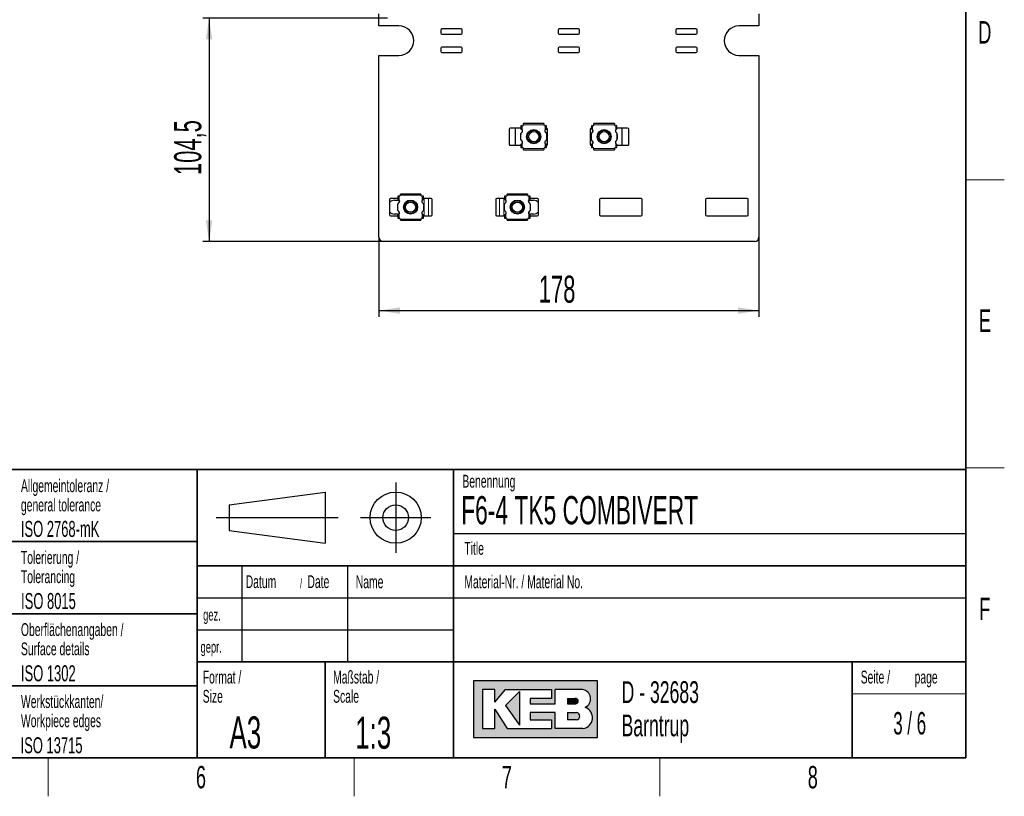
# Paper-space layout 'Blatt3' of a CAD drawing. Header units: millimetres. Extents: x 5 to 418, y 2 to 292.
# Tile 42 of 50: x 260 to 414, y 6 to 127. Entities that reach past the tile are written whole.
import ezdxf

# ---------------------------------------------------------------- set-up
doc = ezdxf.new("R2010")
doc.units = ezdxf.units.MM
doc.layers.add('SLD-0', color=7, linetype='Continuous')
doc.styles.add('SLDTEXTSTYLE0', font='TXT', dxfattribs={"width": 0.605})
doc.styles.add('SLDTEXTSTYLE1', font='TXT', dxfattribs={"width": 0.563})
doc.dimstyles.new('SLDDIMSTYLE0', dxfattribs={"dimtxt": 4.1093098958, "dimasz": 3.302, "dimexe": 0, "dimexo": 0.0625, "dimgap": 1.027327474, "dimtad": 1, "dimlfac": 3, "dimrnd": 1e-09, "dimzin": 12, "dimdsep": 46, "dimtxsty": 'SLDTEXTSTYLE0', "dimsah": 1, "dimcen": 0.09, "dimadec": 0, "dimazin": 3, "dimtfac": 1, "dimtofl": 0, "dimtmove": 0, "dimatfit": 3, "dimfxl": 1, "dimfrac": 2, "dimtolj": 1, "dimtzin": 12, "dimarcsym": 0})

# ---------------------------------------------------------------- blocks, each defined once
blk = doc.blocks.new('SW_NOTE_0_47')
at = {"layer": 'SLD-0', "color": 0, "char_height": 2, "attachment_point": 1, "style": 'SLDTEXTSTYLE0'}
for s, insert in [('Werkstückkanten/', (0, 2.5781354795)), ('Workpiece edges', (0, -0.4218645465))]:
    blk.add_mtext(s, dxfattribs=dict(at, insert=insert))
blk = doc.blocks.new('SW_NOTE_0_48')
at = {"layer": 'SLD-0', "color": 0, "char_height": 2, "attachment_point": 1, "style": 'SLDTEXTSTYLE0'}
for s, insert in [('Oberflächenangaben /', (0, 2.5781354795)), ('Surface details', (0, -0.4218645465))]:
    blk.add_mtext(s, dxfattribs=dict(at, insert=insert))
blk = doc.blocks.new('SW_NOTE_0_49')
at = {"layer": 'SLD-0', "color": 0, "char_height": 2, "attachment_point": 1, "style": 'SLDTEXTSTYLE0'}
for s, insert in [('Tolerierung /', (0, 2.5781354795)), ('Tolerancing', (0, -0.4218645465))]:
    blk.add_mtext(s, dxfattribs=dict(at, insert=insert))
blk = doc.blocks.new('SW_NOTE_0_50')
at = {"layer": 'SLD-0', "color": 0, "char_height": 2, "attachment_point": 1, "style": 'SLDTEXTSTYLE0'}
for s, insert in [('Allgemeintoleranz /', (0, 2.5781354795)), ('general tolerance', (0, -0.4218645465))]:
    blk.add_mtext(s, dxfattribs=dict(at, insert=insert))
blk = doc.blocks.new('SW_NOTE_0_51')
at = {"layer": 'SLD-0', "color": 0, "char_height": 2, "attachment_point": 1, "style": 'SLDTEXTSTYLE0'}
for s, insert in [('Format /', (0, 2.5781354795)), ('Size', (0, -0.4218645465))]:
    blk.add_mtext(s, dxfattribs=dict(at, insert=insert))
blk = doc.blocks.new('SW_NOTE_0_52')
at = {"layer": 'SLD-0', "color": 0, "attachment_point": 1, "style": 'SLDTEXTSTYLE0'}
for s, insert, char_height in [('Datum', (0, 2.5781354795), 2), ('/', (8.4829859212, 2.0780460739), 1.5), ('Date', (9.6392361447, 2.5781354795), 2)]:
    blk.add_mtext(s, dxfattribs=dict(at, insert=insert, char_height=char_height))
blk = doc.blocks.new('SW_NOTE_0_53')
at = {"layer": 'SLD-0', "color": 0, "char_height": 2, "attachment_point": 1, "style": 'SLDTEXTSTYLE0'}
for s, insert in [('Maßstab /', (0, 2.5781354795)), ('Scale', (0, -0.4218645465))]:
    blk.add_mtext(s, dxfattribs=dict(at, insert=insert))
blk = doc.blocks.new('SW_NOTE_0_54')
at = {"layer": 'SLD-0', "color": 0, "char_height": 3.4, "attachment_point": 1, "style": 'SLDTEXTSTYLE0'}
for s, insert in [('D - 32683', (0, 4.3828303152)), ('Barntrup', (0, -0.8171696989))]:
    blk.add_mtext(s, dxfattribs=dict(at, insert=insert))
blk = doc.blocks.new('SW_NOTE_0_55')
at = {"layer": 'SLD-0', "color": 0, "char_height": 2, "attachment_point": 1, "style": 'SLDTEXTSTYLE0'}
for s, insert in [('Seite /', (0, 2.5781354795)), ('page', (8.413542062, 2.5784205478))]:
    blk.add_mtext(s, dxfattribs=dict(at, insert=insert))
blk = doc.blocks.new('_D_20')
at = {"layer": 'SLD-0', "color": 7}
for p, q in [((317.7084598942, 127.4483072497), (288.8751111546, 127.4483072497)), ((289.8751111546, 127.4483072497), (289.8751111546, 92.6149231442)), ((317.0417932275, 92.6149231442), (288.8751111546, 92.6149231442))]:
    blk.add_line(p, q, dxfattribs=at)
for points in [[(289.8751111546, 127.4483072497), (289.3671111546, 124.1463072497), (290.3831111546, 124.1463072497)], [(289.8751111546, 92.6149231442), (290.3831111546, 95.9169231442), (289.3671111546, 95.9169231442)]]:
    blk.add_solid(points, dxfattribs=at)
at = {"layer": 'SLD-0', "color": 7, "insert": (284.4180578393, 102.9760597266), "char_height": 4.2333333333, "attachment_point": 1, "rotation": 90.00000000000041, "style": 'SLDTEXTSTYLE0'}
blk.add_mtext('104,5', dxfattribs=at)
blk = doc.blocks.new('_D_21')
at = {"layer": 'SLD-0', "color": 7}
for p, q in [((316.3751265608, 93.2815898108), (316.3751265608, 80.8201803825)), ((375.7084598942, 93.2815898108), (375.7084598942, 80.8201803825)), ((316.3751265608, 81.8201803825), (375.7084598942, 81.8201803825))]:
    blk.add_line(p, q, dxfattribs=at)
for points in [[(316.3751265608, 81.8201803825), (319.6771265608, 81.3121803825), (319.6771265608, 82.3281803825)], [(375.7084598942, 81.8201803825), (372.4064598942, 82.3281803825), (372.4064598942, 81.3121803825)]]:
    blk.add_solid(points, dxfattribs=at)
at = {"layer": 'SLD-0', "color": 7, "insert": (341.3380894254, 87.2772336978), "char_height": 4.2333333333, "attachment_point": 1, "style": 'SLDTEXTSTYLE0'}
blk.add_mtext('178', dxfattribs=at)

psp = doc.layouts.new('Blatt3')

# ---------------------------------------------------------------- hatches: boundary and pattern name
at = {"linetype": 'Continuous'}
h = psp.add_hatch(color=7, dxfattribs=at)
h.paths.add_polyline_path([(331.1423676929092, 15.18257760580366), (350.5207896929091, 15.18257760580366), (350.5207896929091, 24.04128480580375), (331.1423676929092, 24.04128480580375)], flags=0)
edge = h.paths.add_edge_path(flags=0)
edge.add_arc((347.9991875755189, 18.26988521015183), 1.720915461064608, -81.72003226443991, 70.17096003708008, ccw=False)
edge.add_line((348.2470169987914, 16.56690822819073), (348.2293995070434, 16.56675060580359))
edge.add_line((348.2293995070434, 16.56675060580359), (343.8767592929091, 16.56675060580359))
edge.add_line((343.8767592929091, 16.56675060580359), (343.8767592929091, 19.05826200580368))
edge.add_line((343.8767592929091, 19.05826200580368), (340.0010748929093, 19.05826200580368))
edge.add_line((340.0010748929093, 19.05826200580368), (340.0010748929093, 17.95092360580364))
edge.add_line((340.0010748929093, 17.95092360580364), (343.3230900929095, 17.95092360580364))
edge.add_line((343.3230900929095, 17.95092360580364), (343.3230900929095, 16.56675060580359))
edge.add_line((343.3230900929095, 16.56675060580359), (336.4022250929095, 16.56675060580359))
edge.add_line((336.4022250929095, 16.56675060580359), (334.4643828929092, 19.61193120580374))
edge.add_line((334.4643828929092, 19.61193120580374), (334.4643828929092, 16.56675060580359))
edge.add_line((334.4643828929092, 16.56675060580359), (332.5265406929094, 16.56675060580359))
edge.add_line((332.5265406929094, 16.56675060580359), (332.5265406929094, 22.65711180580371))
edge.add_line((332.5265406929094, 22.65711180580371), (334.4643828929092, 22.65711180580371))
edge.add_line((334.4643828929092, 22.65711180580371), (334.4643828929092, 20.71926960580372))
edge.add_line((334.4643828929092, 20.71926960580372), (336.1253904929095, 22.65711180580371))
edge.add_line((336.1253904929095, 22.65711180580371), (343.3230900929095, 22.65711180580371))
edge.add_line((343.3230900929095, 22.65711180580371), (343.3230900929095, 21.27293880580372))
edge.add_line((343.3230900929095, 21.27293880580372), (340.0010748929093, 21.27293880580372))
edge.add_line((340.0010748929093, 21.27293880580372), (340.0010748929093, 20.44243500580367))
edge.add_line((340.0010748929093, 20.44243500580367), (343.8767592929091, 20.44243500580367))
edge.add_line((343.8767592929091, 20.44243500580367), (343.8767592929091, 22.65711180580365))
edge.add_line((343.8767592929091, 22.65711180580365), (348.1497422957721, 22.65711180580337))
edge.add_line((348.1497422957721, 22.65711180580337), (348.151741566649, 22.65711180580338))
edge.add_line((348.151741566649, 22.65711180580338), (348.1521661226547, 22.65713246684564))
edge.add_arc((347.9523797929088, 21.20834406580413), 1.462498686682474, -64.4589412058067, 82.1484933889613, ccw=False)
psp.add_hatch(color=7, dxfattribs=at).paths.add_polyline_path([(338.3400672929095, 17.12041980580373), (338.3400672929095, 22.38027720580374), (336.1253904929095, 20.16560040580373)], flags=0)
h = psp.add_hatch(color=7, dxfattribs=at)
edge = h.paths.add_edge_path(flags=0)
edge.add_line((345.8146014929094, 20.44243500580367), (346.974194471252, 20.44243500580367))
edge.add_arc((347.0534490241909, 20.85768690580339), 0.4227474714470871, 259.1945394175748, 460.8054605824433)
edge.add_line((346.9741944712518, 21.27293880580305), (345.8146014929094, 21.27293880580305))
edge.add_line((345.8146014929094, 21.27293880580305), (345.8146014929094, 20.44243500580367))
h = psp.add_hatch(color=7, dxfattribs=at)
edge = h.paths.add_edge_path(flags=0)
edge.add_line((345.8146014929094, 17.95092360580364), (347.1991847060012, 17.95092360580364))
edge.add_arc((347.1991847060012, 18.50459280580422), 0.5536692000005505, 270.0000000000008, 450.0000000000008)
edge.add_line((347.1991847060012, 19.05826200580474), (347.1703327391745, 19.05826200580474))
edge.add_line((347.1703327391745, 19.05826200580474), (345.8146014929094, 19.05826200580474))
edge.add_line((345.8146014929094, 19.05826200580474), (345.8146014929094, 17.95092360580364))

# ---------------------------------------------------------------- linework, layer by layer
at = {"color": 7, "linetype": 'Continuous', "lineweight": 25}
for p, q in [((316.3751265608, 126.2482564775), (316.3751265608, 128.1150077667)), ((375.7084598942, 128.1150077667), (375.7084598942, 126.2482564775)), ((319.5084598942, 126.2482564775), (316.3751265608, 126.2482564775)), ((375.7084598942, 126.2482564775), (372.5751265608, 126.2482564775)), ((326.0417932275, 125.6149231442), (326.0417932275, 125.1149231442)), ((329.2084598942, 125.7815898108), (326.2084598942, 125.7815898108)), ((326.2084598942, 124.9482564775), (329.2084598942, 124.9482564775)), ((329.3751265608, 125.1149231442), (329.3751265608, 125.6149231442)), ((344.3751265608, 125.6149231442), (344.3751265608, 125.1149231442)), ((347.5417932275, 125.7815898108), (344.5417932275, 125.7815898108)), ((344.5417932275, 124.9482564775), (347.5417932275, 124.9482564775)), ((347.7084598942, 125.1149231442), (347.7084598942, 125.6149231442)), ((362.7084598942, 125.6149231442), (362.7084598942, 125.1149231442)), ((365.8751265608, 125.7815898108), (362.8751265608, 125.7815898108)), ((362.8751265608, 124.9482564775), (365.8751265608, 124.9482564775)), ((366.0417932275, 125.1149231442), (366.0417932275, 125.6149231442)), ((316.3751265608, 93.2815898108), (316.3751265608, 121.6482564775)), ((316.3751265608, 121.6482564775), (319.5084598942, 121.6482564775)), ((326.0417932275, 122.7815898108), (326.0417932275, 122.2815898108)), ((329.2084598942, 122.9482564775), (326.2084598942, 122.9482564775)), ((326.2084598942, 122.1149231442), (329.2084598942, 122.1149231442)), ((329.3751265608, 122.2815898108), (329.3751265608, 122.7815898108)), ((344.3751265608, 122.7815898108), (344.3751265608, 122.2815898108)), ((347.5417932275, 122.9482564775), (344.5417932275, 122.9482564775)), ((344.5417932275, 122.1149231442), (347.5417932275, 122.1149231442)), ((347.7084598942, 122.2815898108), (347.7084598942, 122.7815898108)), ((362.7084598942, 122.7815898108), (362.7084598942, 122.2815898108)), ((365.8751265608, 122.9482564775), (362.8751265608, 122.9482564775)), ((362.8751265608, 122.1149231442), (365.8751265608, 122.1149231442)), ((366.0417932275, 122.2815898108), (366.0417932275, 122.7815898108)), ((372.5751265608, 121.6482564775), (375.7084598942, 121.6482564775)), ((375.7084598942, 121.6482564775), (375.7084598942, 93.2815898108)), ((338.5417932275, 110.6749231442), (338.5417932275, 110.1630655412)), ((338.7334598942, 110.6749231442), (338.5417932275, 110.6749231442)), ((338.7334598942, 110.6749231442), (338.7767932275, 110.6749231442)), ((338.9417932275, 110.8399231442), (338.9411870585, 110.8257927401)), ((338.9417932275, 110.8399231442), (338.9417932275, 110.9982564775)), ((342.1417932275, 110.9982564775), (338.9417932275, 110.9982564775)), ((342.1417932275, 110.9982564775), (342.1417932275, 110.8399231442)), ((342.1423993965, 110.8257927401), (342.1417932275, 110.8399231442)), ((342.3067932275, 110.6749231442), (342.3501265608, 110.6749231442)), ((342.5417932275, 110.6749231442), (342.3501265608, 110.6749231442)), ((342.5417932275, 110.1630655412), (342.5417932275, 110.6749231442)), ((349.5417932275, 110.6749231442), (349.5417932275, 110.1630655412)), ((349.7334598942, 110.6749231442), (349.5417932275, 110.6749231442)), ((349.7334598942, 110.6749231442), (349.7767932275, 110.6749231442)), ((349.9417932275, 110.8399231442), (349.9411870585, 110.8257927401)), ((349.9417932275, 110.8399231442), (349.9417932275, 110.9982564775)), ((353.1417932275, 110.9982564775), (349.9417932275, 110.9982564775)), ((353.1417932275, 110.9982564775), (353.1417932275, 110.8399231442)), ((353.1423993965, 110.8257927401), (353.1417932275, 110.8399231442)), ((353.3067932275, 110.6749231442), (353.3501265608, 110.6749231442)), ((353.5417932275, 110.6749231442), (353.3501265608, 110.6749231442)), ((353.5417932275, 110.1630655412), (353.5417932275, 110.6749231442)), ((336.7084598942, 110.1482564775), (336.7084598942, 107.7815898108)), ((338.5417932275, 110.3149231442), (336.8751265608, 110.3149231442)), ((337.7084598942, 107.6149231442), (337.7084598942, 110.3149231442)), ((338.5417932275, 108.4758840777), (338.5417932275, 109.4539622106)), ((338.6759680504, 109.6160436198), (338.7779783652, 109.7331665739)), ((342.5417932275, 109.4539622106), (342.5417932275, 108.4758840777)), ((342.7084598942, 107.7815898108), (342.7084598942, 110.1482564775)), ((349.3751265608, 110.1482564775), (349.3751265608, 107.7815898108)), ((349.5417932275, 108.4758840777), (349.5417932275, 109.4539622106)), ((353.3056080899, 109.7331665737), (353.4076184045, 109.6160436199)), ((355.2084598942, 110.3149231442), (353.5417932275, 110.3149231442)), ((353.5417932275, 109.4539622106), (353.5417932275, 108.4758840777)), ((354.3751265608, 107.6149231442), (354.3751265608, 110.3149231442)), ((355.3751265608, 107.7815898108), (355.3751265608, 110.1482564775)), ((336.8751265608, 107.6149231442), (338.5417932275, 107.6149231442)), ((338.5417932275, 107.7667807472), (338.5417932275, 107.2549231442)), ((338.7779783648, 108.1966797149), (338.6759680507, 108.3138026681)), ((342.5417932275, 107.2549231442), (342.5417932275, 107.7667807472)), ((349.5417932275, 107.7667807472), (349.5417932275, 107.2549231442)), ((353.4076184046, 108.3138026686), (353.3056080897, 108.1966797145)), ((353.5417932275, 107.2549231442), (353.5417932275, 107.7667807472)), ((353.5417932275, 107.6149231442), (355.2084598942, 107.6149231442)), ((338.5417932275, 107.2549231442), (338.7334598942, 107.2549231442)), ((338.7767932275, 107.2549231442), (338.7334598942, 107.2549231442)), ((338.9411870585, 107.1040535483), (338.9417932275, 107.0899231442)), ((338.9417932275, 106.9315898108), (338.9417932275, 107.0899231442)), ((338.9417932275, 106.9315898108), (342.1417932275, 106.9315898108)), ((342.1417932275, 107.0899231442), (342.1423993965, 107.1040535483)), ((342.1417932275, 107.0899231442), (342.1417932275, 106.9315898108)), ((342.3501265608, 107.2549231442), (342.3067932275, 107.2549231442)), ((342.3501265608, 107.2549231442), (342.5417932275, 107.2549231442)), ((349.5417932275, 107.2549231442), (349.7334598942, 107.2549231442)), ((349.7767932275, 107.2549231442), (349.7334598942, 107.2549231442)), ((349.9411870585, 107.1040535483), (349.9417932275, 107.0899231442)), ((349.9417932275, 106.9315898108), (349.9417932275, 107.0899231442)), ((349.9417932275, 106.9315898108), (353.1417932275, 106.9315898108)), ((353.1417932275, 107.0899231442), (353.1423993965, 107.1040535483)), ((353.1417932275, 107.0899231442), (353.1417932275, 106.9315898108)), ((353.3501265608, 107.2549231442), (353.3067932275, 107.2549231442)), ((353.3501265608, 107.2549231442), (353.5417932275, 107.2549231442)), ((319.7251265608, 99.8399231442), (319.7251265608, 99.9982564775)), ((322.9251265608, 99.9982564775), (319.7251265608, 99.9982564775)), ((322.9251265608, 99.9982564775), (322.9251265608, 99.8399231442)), ((336.3917932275, 99.8399231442), (336.3917932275, 99.9982564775)), ((339.5917932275, 99.9982564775), (336.3917932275, 99.9982564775)), ((339.5917932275, 99.9982564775), (339.5917932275, 99.8399231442)), ((318.0417932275, 99.1482564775), (318.0417932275, 96.7815898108)), ((319.3251265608, 99.3149231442), (318.2084598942, 99.3149231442)), ((318.8251265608, 99.0482564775), (319.529256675, 99.0482564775)), ((319.3251265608, 99.6749231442), (319.3251265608, 99.1630655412)), ((319.5167932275, 99.6749231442), (319.3251265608, 99.6749231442)), ((319.3251265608, 97.4758840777), (319.3251265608, 98.4539622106)), ((319.5811769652, 98.9440246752), (319.4278102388, 98.5975294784)), ((319.5167932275, 99.6749231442), (319.5601265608, 99.6749231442)), ((319.7251265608, 99.8399231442), (319.7245203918, 99.8257927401)), ((322.9257327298, 99.8257927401), (322.9251265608, 99.8399231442)), ((323.0901265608, 99.6749231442), (323.1334598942, 99.6749231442)), ((323.3251265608, 99.6749231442), (323.1334598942, 99.6749231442)), ((323.3251265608, 99.1630655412), (323.3251265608, 99.6749231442)), ((324.5417932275, 99.3149231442), (323.3251265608, 99.3149231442)), ((323.3251265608, 98.4539622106), (323.3251265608, 97.4758840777)), ((324.7084598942, 96.7815898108), (324.7084598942, 99.1482564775)), ((334.6084598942, 99.1482564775), (334.6084598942, 96.7815898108)), ((335.9917932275, 99.3149231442), (334.7751265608, 99.3149231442)), ((335.9917932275, 99.6749231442), (335.9917932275, 99.1630655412)), ((336.1834598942, 99.6749231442), (335.9917932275, 99.6749231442)), ((335.9917932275, 97.4758840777), (335.9917932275, 98.4539622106)), ((336.1834598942, 99.6749231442), (336.2267932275, 99.6749231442)), ((336.3917932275, 99.8399231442), (336.3911870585, 99.8257927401)), ((339.5923993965, 99.8257927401), (339.5917932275, 99.8399231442)), ((339.8891095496, 98.5975294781), (339.7357428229, 98.9440246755)), ((339.7567932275, 99.6749231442), (339.8001265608, 99.6749231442)), ((339.7876631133, 99.0482564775), (340.4917932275, 99.0482564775)), ((339.9917932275, 99.6749231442), (339.8001265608, 99.6749231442)), ((339.9917932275, 99.1630655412), (339.9917932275, 99.6749231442)), ((341.1084598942, 99.3149231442), (339.9917932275, 99.3149231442)), ((339.9917932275, 98.4539622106), (339.9917932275, 97.4758840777)), ((341.2751265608, 96.7815898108), (341.2751265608, 99.1482564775)), ((350.8084598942, 99.1482564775), (350.8084598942, 96.7815898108)), ((357.3084598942, 99.3149231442), (350.9751265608, 99.3149231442)), ((357.4751265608, 96.7815898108), (357.4751265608, 99.1482564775)), ((367.3751265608, 99.1482564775), (367.3751265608, 96.7815898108)), ((373.8751265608, 99.3149231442), (367.5417932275, 99.3149231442)), ((374.0417932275, 96.7815898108), (374.0417932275, 99.1482564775)), ((319.529256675, 96.8815898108), (318.8251265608, 96.8815898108)), ((340.4917932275, 96.8815898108), (339.7876631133, 96.8815898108)), ((318.2084598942, 96.6149231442), (319.3251265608, 96.6149231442)), ((319.3251265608, 96.7667807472), (319.3251265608, 96.2549231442)), ((319.3251265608, 96.2549231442), (319.5167932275, 96.2549231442)), ((319.5601265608, 96.2549231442), (319.5167932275, 96.2549231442)), ((319.7245203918, 96.1040535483), (319.7251265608, 96.0899231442)), ((319.7251265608, 95.9315898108), (319.7251265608, 96.0899231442)), ((319.7251265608, 95.9315898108), (322.9251265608, 95.9315898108)), ((322.9251265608, 96.0899231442), (322.9257327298, 96.1040535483)), ((322.9251265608, 96.0899231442), (322.9251265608, 95.9315898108)), ((323.1334598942, 96.2549231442), (323.0901265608, 96.2549231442)), ((323.1334598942, 96.2549231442), (323.3251265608, 96.2549231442)), ((323.3251265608, 96.2549231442), (323.3251265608, 96.7667807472)), ((323.3251265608, 96.6149231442), (324.5417932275, 96.6149231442)), ((334.7751265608, 96.6149231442), (335.9917932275, 96.6149231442)), ((335.9917932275, 96.7667807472), (335.9917932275, 96.2549231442)), ((335.9917932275, 96.2549231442), (336.1834598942, 96.2549231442)), ((336.2267932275, 96.2549231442), (336.1834598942, 96.2549231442)), ((336.3911870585, 96.1040535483), (336.3917932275, 96.0899231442)), ((336.3917932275, 95.9315898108), (336.3917932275, 96.0899231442)), ((336.3917932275, 95.9315898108), (339.5917932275, 95.9315898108)), ((339.5917932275, 96.0899231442), (339.5923993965, 96.1040535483)), ((339.5917932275, 96.0899231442), (339.5917932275, 95.9315898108)), ((339.8001265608, 96.2549231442), (339.7567932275, 96.2549231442)), ((339.8001265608, 96.2549231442), (339.9917932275, 96.2549231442)), ((339.9917932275, 96.2549231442), (339.9917932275, 96.7667807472)), ((339.9917932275, 96.6149231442), (341.1084598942, 96.6149231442)), ((350.9751265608, 96.6149231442), (357.3084598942, 96.6149231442)), ((367.5417932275, 96.6149231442), (373.8751265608, 96.6149231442)), ((375.0417932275, 92.6149231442), (317.0417932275, 92.6149231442))]:
    psp.add_line(p, q, dxfattribs=at)
at = {"color": 7, "linetype": 'Continuous', "lineweight": 18}
for p, q in [((338.7334598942, 110.0633544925), (338.7334598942, 110.6749231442)), ((338.9411870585, 110.8257927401), (342.1423993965, 110.8257927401)), ((342.3501265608, 110.6749231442), (342.3501265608, 110.0633544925)), ((349.7334598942, 110.0633544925), (349.7334598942, 110.6749231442)), ((349.9411870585, 110.8257927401), (353.1423993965, 110.8257927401)), ((353.3501265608, 110.6749231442), (353.3501265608, 110.0633544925)), ((338.7334598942, 107.2549231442), (338.7334598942, 107.8664917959)), ((342.3501265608, 107.8664917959), (342.3501265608, 107.2549231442)), ((349.7334598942, 107.2549231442), (349.7334598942, 107.8664917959)), ((353.3501265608, 107.8664917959), (353.3501265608, 107.2549231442)), ((342.1423993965, 107.1040535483), (338.9411870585, 107.1040535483)), ((353.1423993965, 107.1040535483), (349.9411870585, 107.1040535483)), ((319.5167932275, 99.0633544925), (319.5167932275, 99.6749231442)), ((319.7245203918, 99.8257927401), (322.9257327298, 99.8257927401)), ((323.1334598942, 99.6749231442), (323.1334598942, 99.0633544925)), ((323.4223642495, 99.3149231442), (323.4223642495, 96.6149231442)), ((324.1152637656, 99.3149231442), (324.1152637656, 96.6149231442)), ((335.2016560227, 99.3149231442), (335.2016560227, 96.6149231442)), ((335.8945555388, 99.3149231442), (335.8945555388, 96.6149231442)), ((336.1834598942, 99.0633544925), (336.1834598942, 99.6749231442)), ((336.3911870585, 99.8257927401), (339.5923993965, 99.8257927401)), ((339.8001265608, 99.6749231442), (339.8001265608, 99.0633544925)), ((319.5167932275, 96.2549231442), (319.5167932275, 96.8664917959)), ((323.1334598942, 96.8664917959), (323.1334598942, 96.2549231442)), ((336.1834598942, 96.2549231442), (336.1834598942, 96.8664917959)), ((339.8001265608, 96.8664917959), (339.8001265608, 96.2549231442)), ((322.9257327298, 96.1040535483), (319.7245203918, 96.1040535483)), ((339.5923993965, 96.1040535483), (336.3911870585, 96.1040535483))]:
    psp.add_line(p, q, dxfattribs=at)
at = {"color": 7, "linetype": 'Continuous', "lineweight": 25, "flags": 128}
for points in [[(319.4278102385, 97.3323168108), (319.5353957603, 97.0722509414), (319.5811769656, 96.9858216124)], [(339.735742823, 96.985821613), (339.758240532, 97.0270191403), (339.8891095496, 97.3323168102)]]:
    psp.add_lwpolyline(points, dxfattribs=at)
at = {"color": 7, "linetype": 'Continuous', "lineweight": 25}
for centre, radius in [((340.5417932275, 108.9649231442), 1.099999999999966), ((340.5417932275, 108.9649231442), 1.000000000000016), ((340.5417932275, 108.9649231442), 0.7954999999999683), ((351.5417932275, 108.9649231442), 1.099999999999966), ((351.5417932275, 108.9649231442), 1.000000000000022), ((351.5417932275, 108.9649231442), 0.7955000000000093), ((321.3251265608, 97.9649231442), 1.099999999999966), ((321.3251265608, 97.9649231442), 1.000000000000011), ((321.3251265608, 97.9649231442), 0.7955000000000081), ((337.9917932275, 97.9649231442), 1.099999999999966), ((337.9917932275, 97.9649231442), 0.9999999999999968), ((337.9917932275, 97.9649231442), 0.7954999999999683)]:
    psp.add_circle(centre, radius, dxfattribs=at)
for centre, radius, start, end in [((319.5084598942, 123.9482564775), 2.300000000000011, 270, 90), ((372.5751265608, 123.9482564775), 2.299999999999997, 90, 270), ((326.2084598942, 125.6149231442), 0.166666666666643, 90, 180), ((326.2084598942, 125.1149231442), 0.1666666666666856, 180, 270), ((329.2084598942, 125.6149231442), 0.1666666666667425, 0, 90), ((329.2084598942, 125.1149231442), 0.1666666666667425, 270, 0), ((344.5417932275, 125.6149231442), 0.1666666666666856, 90, 180), ((344.5417932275, 125.1149231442), 0.1666666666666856, 180, 270), ((347.5417932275, 125.6149231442), 0.1666666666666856, 0, 90), ((347.5417932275, 125.1149231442), 0.1666666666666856, 270, 0), ((362.8751265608, 125.6149231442), 0.1666666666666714, 90, 180), ((362.8751265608, 125.1149231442), 0.1666666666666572, 180, 270), ((365.8751265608, 125.6149231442), 0.1666666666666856, 360, 90), ((365.8751265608, 125.1149231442), 0.1666666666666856, 270, 0), ((326.2084598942, 122.7815898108), 0.1666666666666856, 90, 180), ((326.2084598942, 122.2815898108), 0.1666666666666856, 180, 270), ((329.2084598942, 122.7815898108), 0.1666666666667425, 0, 90), ((329.2084598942, 122.2815898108), 0.1666666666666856, 270, 0), ((344.5417932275, 122.7815898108), 0.1666666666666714, 90, 180), ((344.5417932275, 122.2815898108), 0.1666666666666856, 180, 270), ((347.5417932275, 122.7815898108), 0.1666666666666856, 0, 90), ((347.5417932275, 122.2815898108), 0.1666666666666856, 270, 0), ((362.8751265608, 122.7815898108), 0.1666666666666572, 90, 180), ((362.8751265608, 122.2815898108), 0.1666666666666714, 180, 270), ((365.8751265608, 122.7815898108), 0.1666666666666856, 0, 90), ((365.8751265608, 122.2815898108), 0.1666666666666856, 270, 0), ((338.7767932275, 110.8399231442), 0.1650000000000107, 270, 355.0872399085), ((342.3067932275, 110.8399231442), 0.1650000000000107, 184.9127600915, 270), ((349.7767932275, 110.8399231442), 0.1650000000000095, 270, 355.0872399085), ((353.3067932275, 110.8399231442), 0.1650000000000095, 184.9127600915, 270), ((336.8751265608, 110.1482564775), 0.1666666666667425, 90, 180), ((339.5417932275, 108.9649231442), 1.083333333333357, 157.380135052, 202.619864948), ((338.6917932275, 109.4539622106), 0.1499999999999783, 114.0420759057, 180), ((338.5084598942, 109.8649231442), 0.3000000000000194, 294.0420759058, 41.4096221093), ((342.5751265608, 109.8649231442), 0.30000000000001, 138.5903778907, 245.9579240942), ((342.3917932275, 109.4539622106), 0.1500000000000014, 0, 65.9579240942), ((342.5417932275, 110.1482564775), 0.1666666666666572, 0, 90), ((349.5417932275, 110.1482564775), 0.1666666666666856, 90, 180), ((349.6917932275, 109.4539622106), 0.1499999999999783, 114.0420759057, 180), ((349.5084598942, 109.8649231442), 0.3000000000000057, 294.0420759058, 41.4096221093), ((353.5751265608, 109.8649231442), 0.2999999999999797, 138.5903778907, 245.9579240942), ((353.3917932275, 109.4539622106), 0.1500000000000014, 0, 65.9579240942), ((352.5417932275, 108.9649231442), 1.083333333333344, 337.380135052, 22.619864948), ((355.2084598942, 110.1482564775), 0.1666666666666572, 0, 90), ((336.8751265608, 107.7815898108), 0.1666666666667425, 180, 270), ((338.6917932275, 108.4758840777), 0.1499999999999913, 180, 245.9579240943), ((338.5084598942, 108.0649231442), 0.3000000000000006, 318.5903778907, 65.9579240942), ((342.5751265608, 108.0649231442), 0.30000000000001, 114.0420759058, 221.4096221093), ((342.3917932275, 108.4758840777), 0.1500000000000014, 294.0420759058, 0), ((342.5417932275, 107.7815898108), 0.1666666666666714, 270, 0), ((349.5417932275, 107.7815898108), 0.1666666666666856, 180, 270), ((349.6917932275, 108.4758840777), 0.1499999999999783, 180, 245.9579240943), ((349.5084598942, 108.0649231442), 0.2999999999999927, 318.5903778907, 65.9579240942), ((353.5751265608, 108.0649231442), 0.2999999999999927, 114.0420759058, 221.4096221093), ((353.3917932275, 108.4758840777), 0.1499999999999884, 294.0420759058, 0), ((355.2084598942, 107.7815898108), 0.1666666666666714, 270, 0), ((338.7767932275, 107.0899231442), 0.1650000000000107, 4.9127600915, 90), ((342.3067932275, 107.0899231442), 0.1650000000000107, 90, 175.0872399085), ((349.7767932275, 107.0899231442), 0.1650000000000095, 4.9127600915, 90), ((353.3067932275, 107.0899231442), 0.1650000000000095, 90, 175.0872399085), ((318.2084598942, 99.1482564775), 0.1666666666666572, 90, 180), ((318.8251265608, 97.9649231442), 1.083333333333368, 90, 136.3091047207), ((319.4751265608, 98.4539622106), 0.1500000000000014, 114.0420759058, 180), ((319.2917932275, 98.8649231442), 0.2999999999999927, 294.0420759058, 41.4096221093), ((319.5601265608, 99.8399231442), 0.1650000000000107, 270, 355.0872399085), ((323.0901265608, 99.8399231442), 0.1650000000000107, 184.9127600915, 270), ((323.3584598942, 98.8649231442), 0.2999999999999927, 138.5903778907, 245.9579240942), ((323.1751265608, 98.4539622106), 0.1499999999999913, 0, 65.9579240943), ((324.5417932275, 99.1482564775), 0.1666666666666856, 0, 90), ((334.7751265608, 99.1482564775), 0.166666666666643, 90, 180), ((336.1417932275, 98.4539622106), 0.1499999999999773, 114.0420759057, 180), ((335.9584598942, 98.8649231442), 0.3000000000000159, 294.0420759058, 41.4096221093), ((336.2267932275, 99.8399231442), 0.1650000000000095, 270, 355.0872399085), ((339.7567932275, 99.8399231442), 0.1650000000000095, 184.9127600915, 270), ((340.0251265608, 98.8649231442), 0.3000000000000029, 138.5903778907, 245.9579240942), ((339.8417932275, 98.4539622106), 0.1499999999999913, 0, 65.9579240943), ((340.4917932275, 97.9649231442), 1.083333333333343, 43.6908952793, 90), ((341.1084598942, 99.1482564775), 0.166666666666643, 0, 90), ((350.9751265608, 99.1482564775), 0.1666666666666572, 90, 180), ((357.3084598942, 99.1482564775), 0.1666666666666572, 0, 90), ((367.5417932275, 99.1482564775), 0.1666666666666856, 90, 180), ((373.8751265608, 99.1482564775), 0.1666666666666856, 0, 90), ((318.8251265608, 97.9649231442), 1.083333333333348, 223.6908952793, 270), ((319.4751265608, 97.4758840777), 0.1500000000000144, 180, 245.9579240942), ((319.2917932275, 97.0649231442), 0.2999999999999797, 318.5903778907, 65.9579240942), ((323.3584598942, 97.0649231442), 0.2999999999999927, 114.0420759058, 221.4096221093), ((323.1751265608, 97.4758840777), 0.1499999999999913, 294.0420759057, 0), ((336.1417932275, 97.4758840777), 0.1499999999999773, 180, 245.9579240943), ((335.9584598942, 97.0649231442), 0.3000000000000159, 318.5903778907, 65.9579240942), ((340.0251265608, 97.0649231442), 0.3000000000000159, 114.0420759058, 221.4096221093), ((339.8417932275, 97.4758840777), 0.1499999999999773, 294.0420759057, 0), ((340.4917932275, 97.9649231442), 1.083333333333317, 270, 316.3091047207), ((318.2084598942, 96.7815898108), 0.166666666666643, 180, 270), ((319.5601265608, 96.0899231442), 0.1650000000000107, 4.9127600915, 90), ((323.0901265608, 96.0899231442), 0.1650000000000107, 90, 175.0872399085), ((324.5417932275, 96.7815898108), 0.1666666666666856, 270, 0), ((334.7751265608, 96.7815898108), 0.1666666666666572, 180, 270), ((336.2267932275, 96.0899231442), 0.1650000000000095, 4.9127600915, 90), ((339.7567932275, 96.0899231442), 0.1650000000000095, 90, 175.0872399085), ((341.1084598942, 96.7815898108), 0.166666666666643, 270, 0), ((350.9751265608, 96.7815898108), 0.166666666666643, 180, 270), ((357.3084598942, 96.7815898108), 0.166666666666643, 270, 0), ((367.5417932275, 96.7815898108), 0.1666666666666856, 180, 270), ((373.8751265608, 96.7815898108), 0.1666666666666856, 270, 0), ((317.0417932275, 93.2815898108), 0.6666666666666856, 180, 270), ((375.0417932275, 93.2815898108), 0.6666666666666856, 270, 0)]:
    psp.add_arc(centre, radius, start, end, dxfattribs=at)
for points, knots in [([(338.5417932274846, 110.1630655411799), (338.5438456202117, 110.162872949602), (338.5479518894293, 110.1624876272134), (338.5797269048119, 110.1572732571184), (338.6243833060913, 110.1432784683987), (338.6743510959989, 110.1170542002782), (338.7107291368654, 110.0880572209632), (338.7288032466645, 110.0684151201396), (338.7334598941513, 110.0633544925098)], [0, 0, 0, 0, 0.1935722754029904, 0.3872844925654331, 0.5764332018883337, 0.7553252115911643, 0.9369615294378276, 1, 1, 1, 1]), ([(342.350126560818, 110.0633544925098), (342.3668218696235, 110.0798649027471), (342.4003282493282, 110.1130002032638), (342.4576172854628, 110.1426931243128), (342.5030754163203, 110.1570112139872), (342.5350776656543, 110.1624501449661), (342.5394456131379, 110.1628504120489), (342.5417932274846, 110.1630655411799)], [0, 0, 0, 0, 0.2136915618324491, 0.428864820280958, 0.6133709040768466, 0.7922007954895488, 1, 1, 1, 1]), ([(349.5417932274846, 110.1630655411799), (349.5438456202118, 110.162872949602), (349.5479518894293, 110.1624876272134), (349.5797269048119, 110.1572732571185), (349.6243833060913, 110.1432784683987), (349.6743510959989, 110.1170542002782), (349.7107291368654, 110.0880572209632), (349.7288032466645, 110.0684151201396), (349.7334598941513, 110.0633544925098)], [0, 0, 0, 0, 0.1935722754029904, 0.3872844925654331, 0.5764332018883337, 0.7553252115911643, 0.9369615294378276, 1, 1, 1, 1]), ([(353.350126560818, 110.0633544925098), (353.3668218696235, 110.0798649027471), (353.4003282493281, 110.1130002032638), (353.4576172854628, 110.1426931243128), (353.5030754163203, 110.1570112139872), (353.5350776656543, 110.1624501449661), (353.539445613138, 110.162850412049), (353.5417932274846, 110.1630655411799)], [0, 0, 0, 0, 0.2136915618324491, 0.428864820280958, 0.6133709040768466, 0.7922007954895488, 1, 1, 1, 1]), ([(338.7334598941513, 107.8664917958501), (338.7167645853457, 107.8499813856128), (338.6832582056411, 107.8168460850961), (338.6259691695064, 107.7871531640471), (338.5805110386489, 107.7728350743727), (338.548508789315, 107.7673961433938), (338.5441408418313, 107.7669958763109), (338.5417932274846, 107.76678074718)], [0, 0, 0, 0, 0.2136915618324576, 0.4288648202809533, 0.6133709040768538, 0.7922007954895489, 1, 1, 1, 1]), ([(342.5417932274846, 107.76678074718), (342.5397408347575, 107.7669733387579), (342.5356345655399, 107.7673586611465), (342.5038595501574, 107.7725730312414), (342.459203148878, 107.7865678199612), (342.4092353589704, 107.8127920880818), (342.3728573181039, 107.8417890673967), (342.3547832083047, 107.8614311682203), (342.350126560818, 107.8664917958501)], [0, 0, 0, 0, 0.1935722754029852, 0.3872844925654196, 0.576433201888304, 0.7553252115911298, 0.9369615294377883, 1, 1, 1, 1]), ([(349.7334598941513, 107.8664917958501), (349.7167645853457, 107.8499813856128), (349.6832582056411, 107.8168460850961), (349.6259691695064, 107.7871531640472), (349.580511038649, 107.7728350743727), (349.548508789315, 107.7673961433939), (349.5441408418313, 107.7669958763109), (349.5417932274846, 107.76678074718)], [0, 0, 0, 0, 0.2136915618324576, 0.4288648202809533, 0.6133709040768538, 0.7922007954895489, 1, 1, 1, 1]), ([(353.5417932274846, 107.76678074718), (353.5397408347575, 107.7669733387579), (353.5356345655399, 107.7673586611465), (353.5038595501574, 107.7725730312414), (353.459203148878, 107.7865678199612), (353.4092353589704, 107.8127920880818), (353.3728573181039, 107.8417890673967), (353.3547832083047, 107.8614311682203), (353.350126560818, 107.8664917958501)], [0, 0, 0, 0, 0.1935722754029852, 0.3872844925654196, 0.576433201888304, 0.7553252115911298, 0.9369615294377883, 1, 1, 1, 1]), ([(319.325126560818, 99.1630655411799), (319.3271789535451, 99.16287294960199), (319.3312852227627, 99.16248762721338), (319.3630602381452, 99.15727325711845), (319.4077166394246, 99.14327846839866), (319.4576844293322, 99.1170542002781), (319.4940624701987, 99.0880572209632), (319.5121365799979, 99.06841512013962), (319.5167932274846, 99.06335449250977)], [0, 0, 0, 0, 0.1935722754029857, 0.3872844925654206, 0.576433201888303, 0.7553252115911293, 0.9369615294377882, 1, 1, 1, 1]), ([(323.1334598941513, 99.06335449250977), (323.1501552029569, 99.07986490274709), (323.1836615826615, 99.11300020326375), (323.2409506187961, 99.14269312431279), (323.2864087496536, 99.15701121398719), (323.3184109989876, 99.16245014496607), (323.3227789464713, 99.16285041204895), (323.325126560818, 99.16306554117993)], [0, 0, 0, 0, 0.2136915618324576, 0.4288648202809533, 0.6133709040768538, 0.7922007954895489, 1, 1, 1, 1]), ([(335.9917932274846, 99.16306554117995), (335.9938456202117, 99.16287294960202), (335.9979518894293, 99.16248762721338), (336.0297269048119, 99.15727325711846), (336.0743833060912, 99.1432784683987), (336.1243510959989, 99.11705420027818), (336.1607291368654, 99.08805722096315), (336.1788032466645, 99.06841512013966), (336.1834598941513, 99.06335449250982)], [0, 0, 0, 0, 0.1935722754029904, 0.3872844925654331, 0.5764332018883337, 0.7553252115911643, 0.9369615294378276, 1, 1, 1, 1]), ([(339.800126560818, 99.0633544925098), (339.8168218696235, 99.07986490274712), (339.8503282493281, 99.1130002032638), (339.9076172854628, 99.1426931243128), (339.9530754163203, 99.15701121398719), (339.9850776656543, 99.16245014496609), (339.9894456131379, 99.16285041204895), (339.9917932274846, 99.16306554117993)], [0, 0, 0, 0, 0.2136915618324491, 0.428864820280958, 0.6133709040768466, 0.7922007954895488, 1, 1, 1, 1]), ([(319.5167932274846, 96.86649179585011), (319.500097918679, 96.84998138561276), (319.4665915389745, 96.81684608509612), (319.4093025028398, 96.78715316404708), (319.3638443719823, 96.77283507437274), (319.3318421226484, 96.76739614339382), (319.3274741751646, 96.76699587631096), (319.325126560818, 96.76678074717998)], [0, 0, 0, 0, 0.2136915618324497, 0.428864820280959, 0.6133709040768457, 0.7922007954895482, 1, 1, 1, 1]), ([(323.325126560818, 96.76678074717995), (323.3230741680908, 96.76697333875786), (323.3189678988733, 96.76735866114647), (323.2871928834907, 96.77257303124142), (323.2425364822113, 96.78656781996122), (323.1925686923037, 96.81279208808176), (323.1561906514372, 96.84178906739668), (323.1381165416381, 96.86143116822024), (323.1334598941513, 96.86649179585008)], [0, 0, 0, 0, 0.1935722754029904, 0.3872844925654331, 0.5764332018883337, 0.7553252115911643, 0.9369615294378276, 1, 1, 1, 1]), ([(336.1834598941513, 96.86649179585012), (336.1667645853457, 96.8499813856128), (336.133258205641, 96.8168460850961), (336.0759691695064, 96.78715316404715), (336.030511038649, 96.77283507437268), (335.998508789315, 96.76739614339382), (335.9941408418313, 96.76699587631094), (335.9917932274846, 96.76678074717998)], [0, 0, 0, 0, 0.2136915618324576, 0.4288648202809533, 0.6133709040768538, 0.7922007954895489, 1, 1, 1, 1]), ([(339.9917932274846, 96.76678074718), (339.9897408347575, 96.76697333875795), (339.98563456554, 96.76735866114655), (339.9538595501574, 96.77257303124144), (339.909203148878, 96.78656781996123), (339.8592353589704, 96.81279208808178), (339.8228573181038, 96.84178906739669), (339.8047832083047, 96.86143116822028), (339.800126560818, 96.86649179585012)], [0, 0, 0, 0, 0.1935722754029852, 0.3872844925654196, 0.576433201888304, 0.7553252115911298, 0.9369615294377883, 1, 1, 1, 1])]:
    psp.add_open_spline(points, degree=3, knots=knots, dxfattribs=at)
at = {"layer": 'SLD-0', "lineweight": 35}
for p, q in [((408, 12), (408, 282.5)), ((135, 57), (408, 57)), ((288, 57), (288, 12)), ((328, 57.0000000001), (328, 12)), ((408, 57), (408, 12)), ((259, 45.75), (288, 45.75)), ((408, 42), (288, 42)), ((259, 34.5), (288, 34.5)), ((288, 27), (408, 27)), ((308, 27), (308, 12)), ((390.2572074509, 27), (390.2572074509, 12)), ((259, 23.25), (288, 23.25)), ((26, 12), (408, 12)), ((135, 12), (408, 12))]:
    psp.add_line(p, q, dxfattribs=at)
at = {"layer": 'SLD-0', "lineweight": 18}
for p, q in [((408, 102.25), (414, 102.25)), ((408, 57.25), (414, 57.25)), ((390.2572074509, 22), (408, 22)), ((264.75, 6), (264.75, 12)), ((312.5, 6), (312.5, 12)), ((360.25, 6), (360.25, 12))]:
    psp.add_line(p, q, dxfattribs=at)
at = {"layer": 'SLD-0'}
for p, q in [((319, 55), (319, 44)), ((293, 51.5), (308, 53.5)), ((308, 53.5), (308, 45.5)), ((293, 51.5), (293, 47.5)), ((291, 49.5), (310, 49.5)), ((313.5, 49.5), (324.5, 49.5)), ((293, 47.5), (308, 45.5)), ((328, 47.0000000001), (408, 47.0000000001)), ((295, 42), (295, 27)), ((311.5, 42), (311.5, 27)), ((288, 37), (408, 37)), ((288, 32), (328, 32)), ((348.1497422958, 22.6571118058), (348.1517415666, 22.6571118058)), ((348.1517415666, 22.6571118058), (348.1521661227, 22.6571324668)), ((348.229399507, 16.5667506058), (348.2470169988, 16.5669082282))]:
    psp.add_line(p, q, dxfattribs=at)
at = {"layer": 'SLD-0', "linetype": 'Continuous'}
for p, q in [((350.5207896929, 24.0412848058), (331.1423676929, 24.0412848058)), ((331.1423676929, 24.0412848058), (331.1423676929, 15.1825776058)), ((350.5207896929, 15.1825776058), (350.5207896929, 24.0412848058)), ((334.4643828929, 22.6571118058), (332.5265406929, 22.6571118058)), ((332.5265406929, 22.6571118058), (332.5265406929, 16.5667506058)), ((334.4643828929, 20.7192696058), (336.1253904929, 22.6571118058)), ((334.4643828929, 20.7192696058), (334.4643828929, 22.6571118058)), ((336.1253904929, 22.6571118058), (343.3230900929, 22.6571118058)), ((338.3400672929, 22.3802772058), (336.1253904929, 20.1656004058)), ((338.3400672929, 22.3802772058), (338.3400672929, 17.1204198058)), ((343.3230900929, 22.6571118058), (343.3230900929, 21.2729388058)), ((348.1497422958, 22.6571118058), (343.8767592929, 22.6571118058)), ((343.8767592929, 20.4424350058), (343.8767592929, 22.6571118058)), ((348.1497422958, 22.6571118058), (348.1517415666, 22.6571118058)), ((348.1517415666, 22.6571118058), (348.1521661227, 22.6571324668)), ((336.1253904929, 20.1656004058), (338.3400672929, 17.1204198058)), ((340.0010748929, 21.2729388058), (340.0010748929, 20.4424350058)), ((343.3230900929, 21.2729388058), (340.0010748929, 21.2729388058)), ((340.0010748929, 20.4424350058), (343.8767592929, 20.4424350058)), ((345.8146014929, 21.2729388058), (346.9741944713, 21.2729388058)), ((345.8146014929, 21.2729388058), (345.8146014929, 20.4424350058)), ((345.8146014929, 20.4424350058), (346.9741944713, 20.4424350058)), ((334.4643828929, 16.5667506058), (334.4643828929, 19.6119312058)), ((334.4643828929, 19.6119312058), (336.4022250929, 16.5667506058)), ((340.0010748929, 19.0582620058), (340.0010748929, 17.9509236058)), ((343.8767592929, 19.0582620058), (340.0010748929, 19.0582620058)), ((343.8767592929, 16.5667506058), (343.8767592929, 19.0582620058)), ((345.8146014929, 19.0582620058), (347.199184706, 19.0582620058)), ((345.8146014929, 19.0582620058), (345.8146014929, 17.9509236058)), ((347.1703327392, 19.0582620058), (347.199184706, 19.0582620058)), ((340.0010748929, 17.9509236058), (343.3230900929, 17.9509236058)), ((343.3230900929, 17.9509236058), (343.3230900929, 16.5667506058)), ((347.199184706, 17.9509236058), (345.8146014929, 17.9509236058)), ((332.5265406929, 16.5667506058), (334.4643828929, 16.5667506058)), ((336.4022250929, 16.5667506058), (343.3230900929, 16.5667506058)), ((348.229399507, 16.5667506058), (343.8767592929, 16.5667506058)), ((348.229399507, 16.5667506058), (348.2470169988, 16.5669082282)), ((331.1423676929, 15.1825776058), (350.5207896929, 15.1825776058))]:
    psp.add_line(p, q, dxfattribs=at)
at = {"layer": 'SLD-0'}
for radius in [3.999999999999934, 1.999999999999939]:
    psp.add_circle((319, 49.5), radius, dxfattribs=at)
at = {"layer": 'SLD-0', "linetype": 'Continuous'}
for centre, radius, start, end in [((347.9523797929, 21.2083440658), 1.462498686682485, 295.5410587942, 82.1484933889), ((347.0534490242, 20.8576869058), 0.4227474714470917, 259.1945394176, 100.8054605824), ((347.199184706, 18.5045928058), 0.5536692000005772, 270, 90), ((347.9991875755, 18.2698852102), 1.720915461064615, 278.2799677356, 70.1709600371)]:
    psp.add_arc(centre, radius, start, end, dxfattribs=at)

# ---------------------------------------------------------------- block references
at = {"layer": 'SLD-0'}
for name, p in [('SW_NOTE_0_50', (260.5043854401, 52.9003064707)), ('SW_NOTE_0_49', (260.5022836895, 41.7004098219)), ('SW_NOTE_0_52', (295.5861619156, 37.9261102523)), ('SW_NOTE_0_48', (260.5027641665, 30.4450935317)), ('SW_NOTE_0_51', (288.8790098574, 23.0287702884)), ('SW_NOTE_0_53', (309.2314641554, 23.0287700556)), ('SW_NOTE_0_55', (391.5827404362, 23.0329928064)), ('SW_NOTE_0_54', (354.2591907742, 19.5828264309)), ('SW_NOTE_0_47', (260.5090753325, 19.2125013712))]:
    psp.add_blockref(name, p, dxfattribs=at)

# ---------------------------------------------------------------- texts
for s, insert, char_height, attachment_point, style in [('D', (410.9596929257, 127.0010772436), 3.5, 2, 'SLDTEXTSTYLE0'), ('E', (410.9815679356, 82.0010772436), 3.5, 2, 'SLDTEXTSTYLE0'), ('Benennung', (329.4092408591, 56.1865848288), 2, 1, 'SLDTEXTSTYLE0'), ('F6-4 TK5 COMBIVERT', (329.222041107, 52.8643539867), 4.4, 1, 'SLDTEXTSTYLE0'), ('ISO 2768-mK', (260.4940938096, 48.9932287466), 2.5, 1, 'SLDTEXTSTYLE0'), ('Title', (329.7169273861, 45.7051426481), 2, 1, 'SLDTEXTSTYLE0'), ('Name', (312.770034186, 40.4793879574), 2, 1, 'SLDTEXTSTYLE0'), ('Material-Nr. / Material No.', (329.7169273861, 40.4793879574), 2, 1, 'SLDTEXTSTYLE0'), ('ISO 8015', (260.5277662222, 37.732972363), 2.5, 1, 'SLDTEXTSTYLE0'), ('F', (410.9536166, 37.0010772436), 3.5, 2, 'SLDTEXTSTYLE0'), ('gez.', (288.9470592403, 35.2328921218), 1.8, 1, 'SLDTEXTSTYLE0'), ('gepr.', (288.5445949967, 30.2118970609), 1.8, 1, 'SLDTEXTSTYLE0'), ('ISO 1302', (260.5038336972, 26.4529504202), 2.5, 1, 'SLDTEXTSTYLE0'), ('A3', (293.0566699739, 18.4626222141), 5, 1, 'SLDTEXTSTYLE0'), ('1:3', (312.6833009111, 18.426931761), 5, 1, 'SLDTEXTSTYLE0'), ('3 / 6', (399.2292201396, 19.1523676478), 3.5, 2, 'SLDTEXTSTYLE1'), ('ISO 13715', (260.4472726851, 15.2160422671), 2.5, 1, 'SLDTEXTSTYLE0'), ('6', (288.6027123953, 10.7429955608), 3.5, 2, 'SLDTEXTSTYLE0'), ('8', (384.1027123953, 10.7429955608), 3.5, 2, 'SLDTEXTSTYLE0'), ('7', (336.3527123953, 10.7429955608), 3.5, 2, 'SLDTEXTSTYLE0')]:
    psp.add_mtext(s, dxfattribs=dict(at, insert=insert, char_height=char_height, attachment_point=attachment_point, style=style))

# ---------------------------------------------------------------- dimensions: what is measured, and where the dimension line sits
at = {"layer": 'SLD-0', "color": 7}
dim = psp.add_linear_dim(base=(289.8751111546, 92.6149231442), p1=(317.7084598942, 127.4483072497), p2=(317.0417932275, 92.6149231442), angle=90, dimstyle='SLDDIMSTYLE0', dxfattribs=at)
dim.commit()
dim.dimension.update_dxf_attribs({"geometry": '_D_20', "text_midpoint": (289.8751111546, 110.0316151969), "dimtype": 160})
dim = psp.add_linear_dim(base=(375.7084598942, 81.8201803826), p1=(316.3751265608, 93.2815898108), p2=(375.7084598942, 93.2815898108), dimstyle='SLDDIMSTYLE0', dxfattribs=at)
dim.commit()
dim.dimension.update_dxf_attribs({"geometry": '_D_21', "text_midpoint": (346.0417932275, 81.8201803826), "dimtype": 160})

doc.saveas('drawing.dxf')
